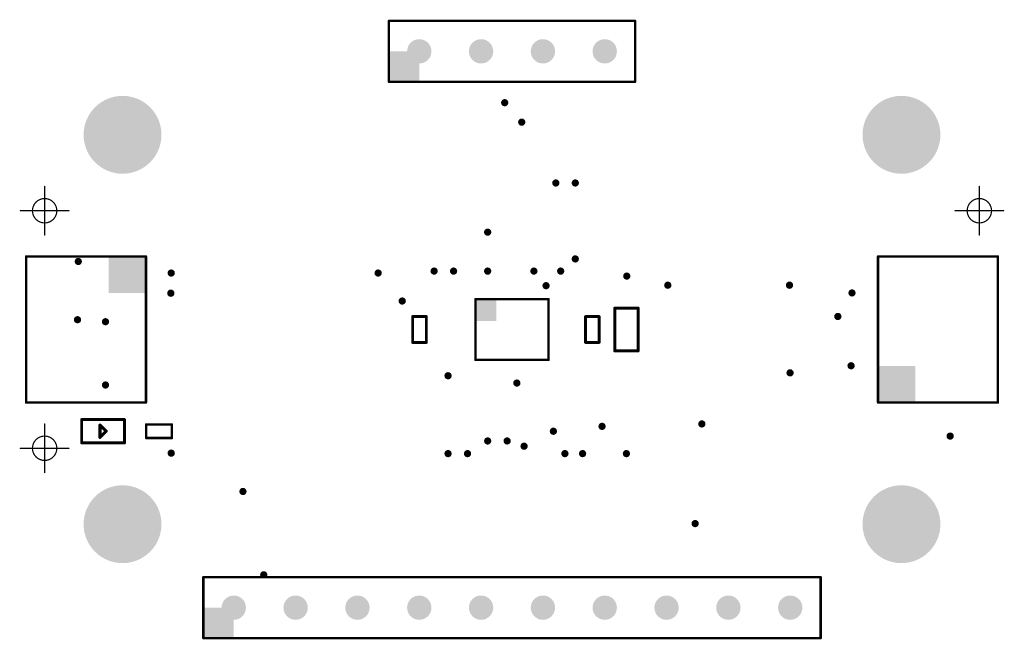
# Model space of a CAD drawing. Header units: inches. Extents: x 0.3 to 40.7, y 0 to 25.4.
import ezdxf

# ---------------------------------------------------------------- set-up
doc = ezdxf.new("R2010")
doc.units = ezdxf.units.IN
for name, color, linetype in [('Pad Holes', 156, 'Continuous'), ('Top Assembly', 56, 'Continuous'), ('Via Holes', 16, 'Continuous')]:
    doc.layers.add(name, color=color, linetype=linetype)

# ---------------------------------------------------------------- blocks, each defined once
blk = doc.blocks.new('LSM6DSOXTR_1538')
at = {"layer": 'Top Assembly'}
blk.add_hatch(color=56, dxfattribs=at).paths.add_polyline_path([(-1.5, 0.353), (-0.649, 0.353), (-0.649, 1.25), (-1.5, 1.25)])
at = {"layer": 'Top Assembly', "const_width": 0.1}
for points in [[(-1.5, -1.25), (-1.5, 1.25)], [(-1.5, 1.25), (1.5, 1.25)], [(1.5, 1.25), (1.5, -1.25)], [(-1.5, -1.25), (1.5, -1.25)]]:
    blk.add_lwpolyline(points, dxfattribs=at)
at = {"layer": 'Top Assembly', "const_width": 0.05}
for points in [[(-1.525, 1.25, 1), (-1.475, 1.25, 1)], [(-1.525, 1.25, 1), (-1.475, 1.25, 1)], [(1.475, 1.25, 1), (1.525, 1.25, 1)], [(1.475, 1.25, 1), (1.525, 1.25, 1)], [(-1.525, -1.25, 1), (-1.475, -1.25, 1)], [(-1.525, -1.25, 1), (-1.475, -1.25, 1)], [(1.475, -1.25, 1), (1.525, -1.25, 1)], [(1.475, -1.25, 1), (1.525, -1.25, 1)]]:
    blk.add_lwpolyline(points, format="xyb", close=True, dxfattribs=at)
blk = doc.blocks.new('CAP_0402_1545')
at = {"layer": 'Top Assembly', "const_width": 0.12}
for points in [[(-0.53, 0.28), (-0.53, -0.28)], [(-0.53, 0.28), (0.53, 0.28)], [(0.53, 0.28), (0.53, -0.28)], [(-0.53, -0.28), (0.53, -0.28)]]:
    blk.add_lwpolyline(points, dxfattribs=at)
at = {"layer": 'Top Assembly', "const_width": 0.06}
for points in [[(-0.56, 0.28, 1), (-0.5, 0.28, 1)], [(-0.56, 0.28, 1), (-0.5, 0.28, 1)], [(0.5, 0.28, 1), (0.56, 0.28, 1)], [(0.5, 0.28, 1), (0.56, 0.28, 1)], [(-0.56, -0.28, 1), (-0.5, -0.28, 1)], [(-0.56, -0.28, 1), (-0.5, -0.28, 1)], [(0.5, -0.28, 1), (0.56, -0.28, 1)], [(0.5, -0.28, 1), (0.56, -0.28, 1)]]:
    blk.add_lwpolyline(points, format="xyb", close=True, dxfattribs=at)
blk = doc.blocks.new('CAP_0603_1546')
at = {"layer": 'Top Assembly', "const_width": 0.12}
for points in [[(-0.88, -0.48), (-0.88, 0.48)], [(0.88, 0.48), (-0.88, 0.48)], [(0.88, -0.48), (0.88, 0.48)], [(0.88, -0.48), (-0.88, -0.48)]]:
    blk.add_lwpolyline(points, dxfattribs=at)
at = {"layer": 'Top Assembly', "const_width": 0.06}
for points in [[(-0.91, 0.48, 1), (-0.85, 0.48, 1)], [(-0.91, 0.48, 1), (-0.85, 0.48, 1)], [(0.85, 0.48, 1), (0.91, 0.48, 1)], [(0.85, 0.48, 1), (0.91, 0.48, 1)], [(-0.91, -0.48, 1), (-0.85, -0.48, 1)], [(-0.91, -0.48, 1), (-0.85, -0.48, 1)], [(0.85, -0.48, 1), (0.91, -0.48, 1)], [(0.85, -0.48, 1), (0.91, -0.48, 1)]]:
    blk.add_lwpolyline(points, format="xyb", close=True, dxfattribs=at)
blk = doc.blocks.new('CAP_0402_1547')
at = {"layer": 'Top Assembly', "const_width": 0.12}
for points in [[(-0.53, 0.28), (-0.53, -0.28)], [(-0.53, 0.28), (0.53, 0.28)], [(0.53, 0.28), (0.53, -0.28)], [(-0.53, -0.28), (0.53, -0.28)]]:
    blk.add_lwpolyline(points, dxfattribs=at)
at = {"layer": 'Top Assembly', "const_width": 0.06}
for points in [[(-0.56, 0.28, 1), (-0.5, 0.28, 1)], [(-0.56, 0.28, 1), (-0.5, 0.28, 1)], [(0.5, 0.28, 1), (0.56, 0.28, 1)], [(0.5, 0.28, 1), (0.56, 0.28, 1)], [(-0.56, -0.28, 1), (-0.5, -0.28, 1)], [(-0.56, -0.28, 1), (-0.5, -0.28, 1)], [(0.5, -0.28, 1), (0.56, -0.28, 1)], [(0.5, -0.28, 1), (0.56, -0.28, 1)]]:
    blk.add_lwpolyline(points, format="xyb", close=True, dxfattribs=at)
blk = doc.blocks.new('F_____________1___F_________1_1548')
at = {"layer": 'Top Assembly', "const_width": 0.05}
for points in [[(0, 0), (0, 1)], [(0, 0), (-1, 0)], [(1, 0), (0, 0)], [(0, -1), (0, 0)]]:
    blk.add_lwpolyline(points, dxfattribs=at)
at = {"layer": 'Top Assembly'}
for points, const_width in [([(-0.012, 1, 1), (0.012, 1, 1)], 0.025), ([(0.5, 0, 1), (-0.5, 0, 1)], 0.05), ([(-1.012, 0, 1), (-0.988, 0, 1)], 0.025), ([(-0.512, 0, 1), (-0.487, 0, 1)], 0.025), ([(-0.012, 0, 1), (0.012, 0, 1)], 0.025), ([(-0.012, 0, 1), (0.012, 0, 1)], 0.025), ([(-0.012, 0, 1), (0.012, 0, 1)], 0.025), ([(-0.012, 0, 1), (0.012, 0, 1)], 0.025), ([(0.487, 0, 1), (0.512, 0, 1)], 0.025), ([(0.988, 0, 1), (1.012, 0, 1)], 0.025), ([(-0.012, -1, 1), (0.012, -1, 1)], 0.025)]:
    blk.add_lwpolyline(points, format="xyb", close=True, dxfattribs=dict(at, const_width=const_width))
blk = doc.blocks.new('F_____________1___F_________1_1549')
at = {"layer": 'Top Assembly', "const_width": 0.05}
for points in [[(0, 0), (0, 1)], [(0, 0), (-1, 0)], [(0, -1), (0, 0)], [(1, 0), (0, 0)]]:
    blk.add_lwpolyline(points, dxfattribs=at)
at = {"layer": 'Top Assembly'}
for points, const_width in [([(-0.012, 1, 1), (0.012, 1, 1)], 0.025), ([(0.5, 0, 1), (-0.5, 0, 1)], 0.05), ([(-1.012, 0, 1), (-0.988, 0, 1)], 0.025), ([(-0.512, 0, 1), (-0.487, 0, 1)], 0.025), ([(-0.012, 0, 1), (0.012, 0, 1)], 0.025), ([(-0.012, 0, 1), (0.012, 0, 1)], 0.025), ([(-0.012, 0, 1), (0.012, 0, 1)], 0.025), ([(-0.012, 0, 1), (0.012, 0, 1)], 0.025), ([(0.487, 0, 1), (0.512, 0, 1)], 0.025), ([(0.988, 0, 1), (1.012, 0, 1)], 0.025), ([(-0.012, -1, 1), (0.012, -1, 1)], 0.025)]:
    blk.add_lwpolyline(points, format="xyb", close=True, dxfattribs=dict(at, const_width=const_width))
blk = doc.blocks.new('F_____________1___F_________1_1550')
at = {"layer": 'Top Assembly', "const_width": 0.05}
for points in [[(0, 0), (0, 1)], [(0, 0), (-1, 0)], [(0, -1), (0, 0)], [(1, 0), (0, 0)]]:
    blk.add_lwpolyline(points, dxfattribs=at)
at = {"layer": 'Top Assembly'}
for points, const_width in [([(-0.012, 1, 1), (0.012, 1, 1)], 0.025), ([(0.5, 0, 1), (-0.5, 0, 1)], 0.05), ([(-1.012, 0, 1), (-0.988, 0, 1)], 0.025), ([(-0.512, 0, 1), (-0.487, 0, 1)], 0.025), ([(-0.012, 0, 1), (0.012, 0, 1)], 0.025), ([(-0.012, 0, 1), (0.012, 0, 1)], 0.025), ([(-0.012, 0, 1), (0.012, 0, 1)], 0.025), ([(-0.012, 0, 1), (0.012, 0, 1)], 0.025), ([(0.487, 0, 1), (0.512, 0, 1)], 0.025), ([(0.988, 0, 1), (1.012, 0, 1)], 0.025), ([(-0.012, -1, 1), (0.012, -1, 1)], 0.025)]:
    blk.add_lwpolyline(points, format="xyb", close=True, dxfattribs=dict(at, const_width=const_width))
blk = doc.blocks.new('SM04B_SRSS_TB_LF__SN__F_________1_1551')
at = {"layer": 'Top Assembly'}
blk.add_hatch(color=56, dxfattribs=at).paths.add_polyline_path([(1.5, -2.125), (3, -2.125), (3, -0.6), (1.5, -0.6)])
at = {"layer": 'Top Assembly', "const_width": 0.1}
for points in [[(-3, 2.8), (-3, -2.125)], [(-3, 2.8), (0.675, 2.8)], [(0.675, 2.8), (3, 2.8)], [(3, 2.8), (3, -2.125)], [(-3, -2.125), (0, -2.125)], [(3, -2.125), (0, -2.125)]]:
    blk.add_lwpolyline(points, dxfattribs=at)
at = {"layer": 'Top Assembly', "const_width": 0.05}
for points in [[(-3.025, 2.8, 1), (-2.975, 2.8, 1)], [(-3.025, 2.8, 1), (-2.975, 2.8, 1)], [(0.65, 2.8, 1), (0.7, 2.8, 1)], [(0.65, 2.8, 1), (0.7, 2.8, 1)], [(2.975, 2.8, 1), (3.025, 2.8, 1)], [(2.975, 2.8, 1), (3.025, 2.8, 1)], [(-3.025, -2.125, 1), (-2.975, -2.125, 1)], [(-3.025, -2.125, 1), (-2.975, -2.125, 1)], [(-0.025, -2.125, 1), (0.025, -2.125, 1)], [(-0.025, -2.125, 1), (0.025, -2.125, 1)], [(2.975, -2.125, 1), (3.025, -2.125, 1)], [(2.975, -2.125, 1), (3.025, -2.125, 1)]]:
    blk.add_lwpolyline(points, format="xyb", close=True, dxfattribs=at)
blk = doc.blocks.new('SM04B_SRSS_TB_LF__SN__F_________1_1552')
at = {"layer": 'Top Assembly'}
blk.add_hatch(color=56, dxfattribs=at).paths.add_polyline_path([(1.5, -2.125), (3, -2.125), (3, -0.6), (1.5, -0.6)])
at = {"layer": 'Top Assembly', "const_width": 0.1}
for points in [[(-3, -2.125), (-3, 2.8)], [(0.675, 2.8), (-3, 2.8)], [(3, 2.8), (0.675, 2.8)], [(3, -2.125), (3, 2.8)], [(-3, -2.125), (0, -2.125)], [(3, -2.125), (0, -2.125)]]:
    blk.add_lwpolyline(points, dxfattribs=at)
at = {"layer": 'Top Assembly', "const_width": 0.05}
for points in [[(-3.025, 2.8, 1), (-2.975, 2.8, 1)], [(-3.025, 2.8, 1), (-2.975, 2.8, 1)], [(0.65, 2.8, 1), (0.7, 2.8, 1)], [(0.65, 2.8, 1), (0.7, 2.8, 1)], [(2.975, 2.8, 1), (3.025, 2.8, 1)], [(2.975, 2.8, 1), (3.025, 2.8, 1)], [(-3.025, -2.125, 1), (-2.975, -2.125, 1)], [(-3.025, -2.125, 1), (-2.975, -2.125, 1)], [(-0.025, -2.125, 1), (0.025, -2.125, 1)], [(-0.025, -2.125, 1), (0.025, -2.125, 1)], [(2.975, -2.125, 1), (3.025, -2.125, 1)], [(2.975, -2.125, 1), (3.025, -2.125, 1)]]:
    blk.add_lwpolyline(points, format="xyb", close=True, dxfattribs=at)
blk = doc.blocks.new('LEDC1608X80N_AK_1553')
at = {"layer": 'Top Assembly'}
for points, const_width in [([(0.88, 0.48), (-0.88, 0.48)], 0.12), ([(-0.88, 0.48), (-0.88, -0.48)], 0.12), ([(0.88, -0.48), (0.88, 0.48)], 0.12), ([(0.127, 0.254), (-0.127, 0)], 0.127), ([(0.127, -0.254), (-0.127, 0)], 0.127), ([(0.127, 0.254), (0.127, -0.254)], 0.127), ([(0.88, -0.48), (-0.88, -0.48)], 0.12)]:
    blk.add_lwpolyline(points, dxfattribs=dict(at, const_width=const_width))
for points, const_width in [([(-0.91, 0.48, 1), (-0.85, 0.48, 1)], 0.06), ([(-0.91, 0.48, 1), (-0.85, 0.48, 1)], 0.06), ([(0.85, 0.48, 1), (0.91, 0.48, 1)], 0.06), ([(0.85, 0.48, 1), (0.91, 0.48, 1)], 0.06), ([(-0.159, 0, 1), (-0.095, 0, 1)], 0.0635), ([(-0.159, 0, 1), (-0.095, 0, 1)], 0.0635), ([(0.095, 0.254, 1), (0.159, 0.254, 1)], 0.0635), ([(0.095, 0.254, 1), (0.159, 0.254, 1)], 0.0635), ([(0.095, -0.254, 1), (0.159, -0.254, 1)], 0.0635), ([(0.095, -0.254, 1), (0.159, -0.254, 1)], 0.0635), ([(-0.91, -0.48, 1), (-0.85, -0.48, 1)], 0.06), ([(-0.91, -0.48, 1), (-0.85, -0.48, 1)], 0.06), ([(0.85, -0.48, 1), (0.91, -0.48, 1)], 0.06), ([(0.85, -0.48, 1), (0.91, -0.48, 1)], 0.06)]:
    blk.add_lwpolyline(points, format="xyb", close=True, dxfattribs=dict(at, const_width=const_width))
blk = doc.blocks.new('RES_0402_1554')
at = {"layer": 'Top Assembly', "const_width": 0.1}
for points in [[(-0.53, 0.28), (-0.53, -0.28)], [(0.53, 0.28), (-0.53, 0.28)], [(0.53, 0.28), (0.53, -0.28)], [(0.53, -0.28), (-0.53, -0.28)]]:
    blk.add_lwpolyline(points, dxfattribs=at)
at = {"layer": 'Top Assembly', "const_width": 0.05}
for points in [[(-0.555, 0.28, 1), (-0.505, 0.28, 1)], [(-0.555, 0.28, 1), (-0.505, 0.28, 1)], [(0.505, 0.28, 1), (0.555, 0.28, 1)], [(0.505, 0.28, 1), (0.555, 0.28, 1)], [(-0.555, -0.28, 1), (-0.505, -0.28, 1)], [(-0.555, -0.28, 1), (-0.505, -0.28, 1)], [(0.505, -0.28, 1), (0.555, -0.28, 1)], [(0.505, -0.28, 1), (0.555, -0.28, 1)]]:
    blk.add_lwpolyline(points, format="xyb", close=True, dxfattribs=at)
blk = doc.blocks.new('PIN_HEADER_2_54___VERT__1_10POS_1569')
at = {"layer": 'Pad Holes'}
h = blk.add_hatch(color=7, dxfattribs=at)
edge = h.paths.add_edge_path()
edge.add_arc((-11.43, 0), 0.5, 0, 360)
h = blk.add_hatch(color=7, dxfattribs=at)
edge = h.paths.add_edge_path()
edge.add_arc((-8.89, 0), 0.5, 0, 360)
h = blk.add_hatch(color=7, dxfattribs=at)
edge = h.paths.add_edge_path()
edge.add_arc((-6.35, 0), 0.5, 0, 360)
h = blk.add_hatch(color=7, dxfattribs=at)
edge = h.paths.add_edge_path()
edge.add_arc((-3.81, 0), 0.5, 0, 360)
h = blk.add_hatch(color=7, dxfattribs=at)
edge = h.paths.add_edge_path()
edge.add_arc((-1.27, 0), 0.5, 0, 360)
h = blk.add_hatch(color=7, dxfattribs=at)
edge = h.paths.add_edge_path()
edge.add_arc((1.27, 0), 0.5, 0, 360)
h = blk.add_hatch(color=7, dxfattribs=at)
edge = h.paths.add_edge_path()
edge.add_arc((3.81, 0), 0.5, 0, 360)
h = blk.add_hatch(color=7, dxfattribs=at)
edge = h.paths.add_edge_path()
edge.add_arc((6.35, 0), 0.5, 0, 360)
h = blk.add_hatch(color=7, dxfattribs=at)
edge = h.paths.add_edge_path()
edge.add_arc((8.89, 0), 0.5, 0, 360)
h = blk.add_hatch(color=7, dxfattribs=at)
edge = h.paths.add_edge_path()
edge.add_arc((11.43, 0), 0.5, 0, 360)
at = {"layer": 'Top Assembly'}
blk.add_hatch(color=56, dxfattribs=at).paths.add_polyline_path([(-12.68, -1.25), (-11.43, -1.25), (-11.43, 0), (-12.68, 0)])
at = {"layer": 'Top Assembly', "const_width": 0.1}
for points in [[(-12.68, 1.25), (12.68, 1.25)], [(-12.68, -1.25), (-12.68, 1.25)], [(12.68, -1.25), (12.68, 1.25)], [(-12.68, -1.25), (12.68, -1.25)]]:
    blk.add_lwpolyline(points, dxfattribs=at)
at = {"layer": 'Top Assembly', "const_width": 0.05}
for points in [[(-12.705, 1.25, 1), (-12.655, 1.25, 1)], [(-12.705, 1.25, 1), (-12.655, 1.25, 1)], [(12.655, 1.25, 1), (12.705, 1.25, 1)], [(12.655, 1.25, 1), (12.705, 1.25, 1)], [(-12.705, -1.25, 1), (-12.655, -1.25, 1)], [(-12.705, -1.25, 1), (-12.655, -1.25, 1)], [(12.655, -1.25, 1), (12.705, -1.25, 1)], [(12.655, -1.25, 1), (12.705, -1.25, 1)]]:
    blk.add_lwpolyline(points, format="xyb", close=True, dxfattribs=at)
blk = doc.blocks.new('PIN_HEADER_2_54___VERT__1_4POS_F_________1_1570')
at = {"layer": 'Pad Holes'}
h = blk.add_hatch(color=7, dxfattribs=at)
edge = h.paths.add_edge_path()
edge.add_arc((-3.81, 0), 0.5, 0, 360)
h = blk.add_hatch(color=7, dxfattribs=at)
edge = h.paths.add_edge_path()
edge.add_arc((-1.27, 0), 0.5, 0, 360)
h = blk.add_hatch(color=7, dxfattribs=at)
edge = h.paths.add_edge_path()
edge.add_arc((1.27, 0), 0.5, 0, 360)
h = blk.add_hatch(color=7, dxfattribs=at)
edge = h.paths.add_edge_path()
edge.add_arc((3.81, 0), 0.5, 0, 360)
at = {"layer": 'Top Assembly'}
blk.add_hatch(color=56, dxfattribs=at).paths.add_polyline_path([(-5.06, -1.25), (-3.81, -1.25), (-3.81, 0), (-5.06, 0)])
at = {"layer": 'Top Assembly', "const_width": 0.1}
for points in [[(-5.06, 1.25), (5.06, 1.25)], [(-5.06, -1.25), (-5.06, 1.25)], [(5.06, -1.25), (5.06, 1.25)], [(-5.06, -1.25), (5.06, -1.25)]]:
    blk.add_lwpolyline(points, dxfattribs=at)
at = {"layer": 'Top Assembly', "const_width": 0.05}
for points in [[(-5.085, 1.25, 1), (-5.035, 1.25, 1)], [(-5.085, 1.25, 1), (-5.035, 1.25, 1)], [(5.035, 1.25, 1), (5.085, 1.25, 1)], [(5.035, 1.25, 1), (5.085, 1.25, 1)], [(-5.085, -1.25, 1), (-5.035, -1.25, 1)], [(-5.085, -1.25, 1), (-5.035, -1.25, 1)], [(5.035, -1.25, 1), (5.085, -1.25, 1)], [(5.035, -1.25, 1), (5.085, -1.25, 1)]]:
    blk.add_lwpolyline(points, format="xyb", close=True, dxfattribs=at)

msp = doc.modelspace()

# ---------------------------------------------------------------- hatches: boundary and pattern name
at = {"layer": 'Pad Holes'}
h = msp.add_hatch(color=7, dxfattribs=at)
edge = h.paths.add_edge_path()
edge.add_arc((4.5, 20.68), 1.6, 0, 360)
h = msp.add_hatch(color=7, dxfattribs=at)
edge = h.paths.add_edge_path()
edge.add_arc((36.5, 20.68), 1.6, 0, 360)
h = msp.add_hatch(color=7, dxfattribs=at)
edge = h.paths.add_edge_path()
edge.add_arc((4.5, 4.68), 1.6, 0, 360)
h = msp.add_hatch(color=7, dxfattribs=at)
edge = h.paths.add_edge_path()
edge.add_arc((36.5, 4.68), 1.6, 0, 360)
at = {"layer": 'Via Holes'}
h = msp.add_hatch(color=7, dxfattribs=at)
edge = h.paths.add_edge_path()
edge.add_arc((20.2, 22), 0.15, 0, 360)
h = msp.add_hatch(color=7, dxfattribs=at)
edge = h.paths.add_edge_path()
edge.add_arc((20.9, 21.2), 0.15, 0, 360)
h = msp.add_hatch(color=7, dxfattribs=at)
edge = h.paths.add_edge_path()
edge.add_arc((22.3, 18.7), 0.15, 0, 360)
h = msp.add_hatch(color=7, dxfattribs=at)
edge = h.paths.add_edge_path()
edge.add_arc((23.1, 18.7), 0.15, 0, 360)
h = msp.add_hatch(color=7, dxfattribs=at)
edge = h.paths.add_edge_path()
edge.add_arc((19.5, 16.68), 0.15, 0, 360)
h = msp.add_hatch(color=7, dxfattribs=at)
edge = h.paths.add_edge_path()
edge.add_arc((2.683, 15.475), 0.15, 0, 360)
h = msp.add_hatch(color=7, dxfattribs=at)
edge = h.paths.add_edge_path()
edge.add_arc((23.1, 15.58), 0.15, 0, 360)
h = msp.add_hatch(color=7, dxfattribs=at)
edge = h.paths.add_edge_path()
edge.add_arc((6.5, 15), 0.15, 0, 360)
h = msp.add_hatch(color=7, dxfattribs=at)
edge = h.paths.add_edge_path()
edge.add_arc((15, 15), 0.15, 0, 360)
h = msp.add_hatch(color=7, dxfattribs=at)
edge = h.paths.add_edge_path()
edge.add_arc((17.3, 15.08), 0.15, 0, 360)
h = msp.add_hatch(color=7, dxfattribs=at)
edge = h.paths.add_edge_path()
edge.add_arc((18.1, 15.08), 0.15, 0, 360)
h = msp.add_hatch(color=7, dxfattribs=at)
edge = h.paths.add_edge_path()
edge.add_arc((19.5, 15.08), 0.15, 0, 360)
h = msp.add_hatch(color=7, dxfattribs=at)
edge = h.paths.add_edge_path()
edge.add_arc((21.4, 15.08), 0.15, 0, 360)
h = msp.add_hatch(color=7, dxfattribs=at)
edge = h.paths.add_edge_path()
edge.add_arc((22.5, 15.08), 0.15, 0, 360)
h = msp.add_hatch(color=7, dxfattribs=at)
edge = h.paths.add_edge_path()
edge.add_arc((25.215, 14.874), 0.15, 0, 360)
h = msp.add_hatch(color=7, dxfattribs=at)
edge = h.paths.add_edge_path()
edge.add_arc((21.9, 14.48), 0.15, 0, 360)
h = msp.add_hatch(color=7, dxfattribs=at)
edge = h.paths.add_edge_path()
edge.add_arc((26.9, 14.5), 0.15, 0, 360)
h = msp.add_hatch(color=7, dxfattribs=at)
edge = h.paths.add_edge_path()
edge.add_arc((31.9, 14.5), 0.15, 0, 360)
h = msp.add_hatch(color=7, dxfattribs=at)
edge = h.paths.add_edge_path()
edge.add_arc((6.484, 14.171), 0.15, 0, 360)
h = msp.add_hatch(color=7, dxfattribs=at)
edge = h.paths.add_edge_path()
edge.add_arc((34.468, 14.182), 0.15, 0, 360)
h = msp.add_hatch(color=7, dxfattribs=at)
edge = h.paths.add_edge_path()
edge.add_arc((15.99, 13.85), 0.15, 0, 360)
h = msp.add_hatch(color=7, dxfattribs=at)
edge = h.paths.add_edge_path()
edge.add_arc((33.887, 13.215), 0.15, 0, 360)
h = msp.add_hatch(color=7, dxfattribs=at)
edge = h.paths.add_edge_path()
edge.add_arc((2.65, 13.082), 0.15, 0, 360)
h = msp.add_hatch(color=7, dxfattribs=at)
edge = h.paths.add_edge_path()
edge.add_arc((3.8, 13), 0.15, 0, 360)
h = msp.add_hatch(color=7, dxfattribs=at)
edge = h.paths.add_edge_path()
edge.add_arc((34.43, 11.19), 0.15, 0, 360)
h = msp.add_hatch(color=7, dxfattribs=at)
edge = h.paths.add_edge_path()
edge.add_arc((17.873, 10.78), 0.15, 0, 360)
h = msp.add_hatch(color=7, dxfattribs=at)
edge = h.paths.add_edge_path()
edge.add_arc((31.923, 10.899), 0.15, 0, 360)
h = msp.add_hatch(color=7, dxfattribs=at)
edge = h.paths.add_edge_path()
edge.add_arc((3.8, 10.4), 0.15, 0, 360)
h = msp.add_hatch(color=7, dxfattribs=at)
edge = h.paths.add_edge_path()
edge.add_arc((20.7, 10.48), 0.15, 0, 360)
h = msp.add_hatch(color=7, dxfattribs=at)
edge = h.paths.add_edge_path()
edge.add_arc((28.3, 8.8), 0.15, 0, 360)
h = msp.add_hatch(color=7, dxfattribs=at)
edge = h.paths.add_edge_path()
edge.add_arc((22.2, 8.5), 0.15, 0, 360)
h = msp.add_hatch(color=7, dxfattribs=at)
edge = h.paths.add_edge_path()
edge.add_arc((24.2, 8.7), 0.15, 0, 360)
h = msp.add_hatch(color=7, dxfattribs=at)
edge = h.paths.add_edge_path()
edge.add_arc((19.5, 8.1), 0.15, 0, 360)
h = msp.add_hatch(color=7, dxfattribs=at)
edge = h.paths.add_edge_path()
edge.add_arc((20.3, 8.1), 0.15, 0, 360)
h = msp.add_hatch(color=7, dxfattribs=at)
edge = h.paths.add_edge_path()
edge.add_arc((38.5, 8.3), 0.15, 0, 360)
h = msp.add_hatch(color=7, dxfattribs=at)
edge = h.paths.add_edge_path()
edge.add_arc((6.5, 7.6), 0.15, 0, 360)
h = msp.add_hatch(color=7, dxfattribs=at)
edge = h.paths.add_edge_path()
edge.add_arc((17.873, 7.58), 0.15, 0, 360)
h = msp.add_hatch(color=7, dxfattribs=at)
edge = h.paths.add_edge_path()
edge.add_arc((18.673, 7.58), 0.15, 0, 360)
h = msp.add_hatch(color=7, dxfattribs=at)
edge = h.paths.add_edge_path()
edge.add_arc((20.996, 7.884), 0.15, 0, 360)
h = msp.add_hatch(color=7, dxfattribs=at)
edge = h.paths.add_edge_path()
edge.add_arc((22.673, 7.58), 0.15, 0, 360)
h = msp.add_hatch(color=7, dxfattribs=at)
edge = h.paths.add_edge_path()
edge.add_arc((23.4, 7.58), 0.15, 0, 360)
h = msp.add_hatch(color=7, dxfattribs=at)
edge = h.paths.add_edge_path()
edge.add_arc((25.2, 7.58), 0.15, 0, 360)
h = msp.add_hatch(color=7, dxfattribs=at)
edge = h.paths.add_edge_path()
edge.add_arc((9.447, 6.024), 0.15, 0, 360)
h = msp.add_hatch(color=7, dxfattribs=at)
edge = h.paths.add_edge_path()
edge.add_arc((28.025, 4.705), 0.15, 0, 360)
h = msp.add_hatch(color=7, dxfattribs=at)
edge = h.paths.add_edge_path()
edge.add_arc((10.3, 2.6), 0.15, 0, 360)

# ---------------------------------------------------------------- block references
for name, p in [('PIN_HEADER_2_54___VERT__1_4POS_F_________1_1570', (20.5, 24.11)), ('LSM6DSOXTR_1538', (20.5, 12.68)), ('PIN_HEADER_2_54___VERT__1_10POS_1569', (20.5, 1.25))]:
    msp.add_blockref(name, p)
for name, p, rotation in [('F_____________1___F_________1_1549', (1.3, 17.56), 270), ('F_____________1___F_________1_1550', (39.7, 17.56), 270), ('SM04B_SRSS_TB_LF__SN__F_________1_1551', (3.337, 12.68), 90), ('SM04B_SRSS_TB_LF__SN__F_________1_1552', (37.663, 12.68), 270), ('CAP_0603_1546', (25.2, 12.68), 270), ('CAP_0402_1545', (16.7, 12.68), 90), ('CAP_0402_1547', (23.8, 12.68), 90), ('LEDC1608X80N_AK_1553', (3.7, 8.5), 180), ('F_____________1___F_________1_1548', (1.3, 7.8), 270), ('RES_0402_1554', (6, 8.5), 180)]:
    msp.add_blockref(name, p, dxfattribs=dict(rotation=rotation))

doc.saveas('drawing.dxf')
